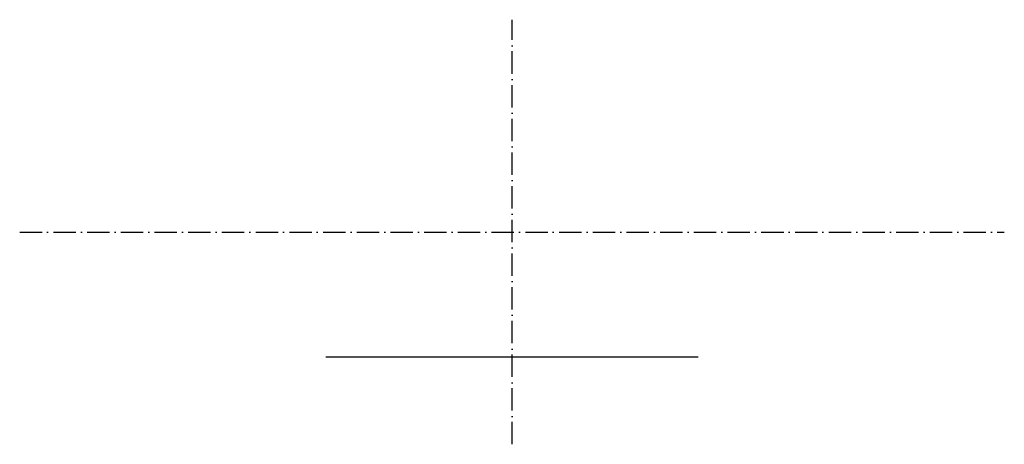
# Model space of a CAD drawing. Header units: millimetres. Extents: x -264 to 264, y -114 to 114.
import ezdxf

# ---------------------------------------------------------------- set-up
doc = ezdxf.new("R2010")
doc.units = ezdxf.units.MM
doc.linetypes.add('ACAD_ISO10W100', pattern=[18, 12, -3, 0, -3])
doc.layers.add('2', color=1, linetype='ACAD_ISO10W100')
doc.layers.add('擋板', color=201, linetype='Continuous')

msp = doc.modelspace()

# ---------------------------------------------------------------- linework, layer by layer
at = {"layer": '2'}
for p, q in [((0, -114.05), (0, 114.05)), ((-264.33, 0), (264.33, 0))]:
    msp.add_line(p, q, dxfattribs=at)
at = {"layer": '擋板', "lineweight": -3}
for p, q in [((-100, -67.1, -25), (100, -67.1, -25)), ((-100, -67.1, -24), (100, -67.1, -24))]:
    msp.add_line(p, q, dxfattribs=at)

doc.saveas('drawing.dxf')
